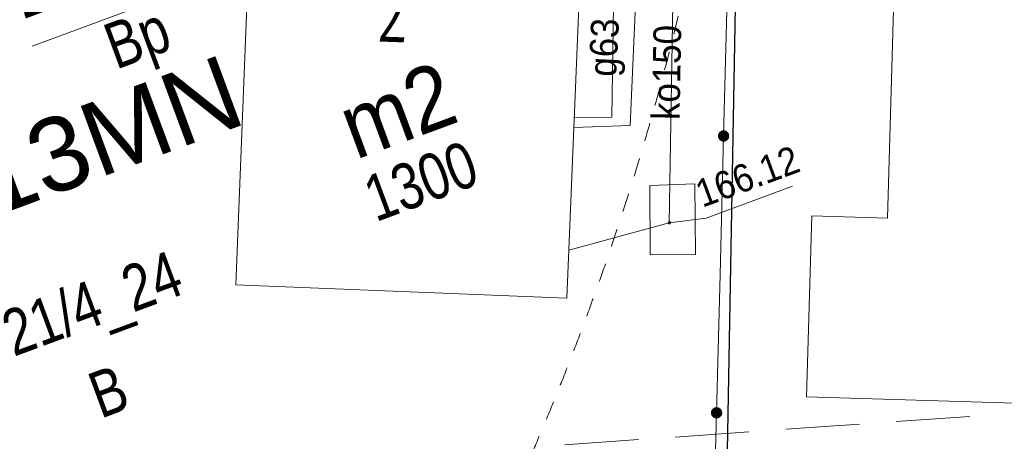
# Model space of a CAD drawing. Header units: millimetres. Extents: x -1155795 to 240441, y -422828 to 463730.
# Tile 28 of 66: x 20912 to 47600, y -44623 to -33204. Entities that reach past the tile are written whole.
import ezdxf
from ezdxf.xclip import XClip

# ---------------------------------------------------------------- set-up
doc = ezdxf.new("R2010")
doc.units = ezdxf.units.MM
doc.header["$MEASUREMENT"] = 0
doc.header["$XCLIPFRAME"] = 0
doc.linetypes.add('Dashed 1_500', pattern=[1000, 500, -500])
doc.layers.add('00 PZT MAPA', color=7, linetype='Continuous')
doc.layers.add('0_Nr_pióra__99', color=7, linetype='Continuous', lineweight=0, true_color=0xaad2ff)
doc.layers.add('Sycow_7_PZT_RT - Oznaczenie terenu_Nr_pióra__252', color=7, linetype='Continuous', lineweight=18, true_color=0x929292)
for name, color, linetype, lineweight in [('Nowe_0_Nr_pióra__27', 7, 'Continuous', 25), ('Sycow_7_210-oznaczenie konturu użytku gruntowego_Nr_pióra__3', 3, 'Continuous', 18), ('Sycow_7_211-numer działki ewidencyjnej_Nr_pióra__7', 7, 'Continuous', 18), ('Sycow_7_218-kontur użytku gruntowego_Nr_pióra__3', 3, 'Continuous', 18), ('Sycow_7_219-działka ewidencyjna_Nr_pióra__7', 7, 'Continuous', 18), ('Sycow_7_238-Punkt adresowy budynku_Nr_pióra__7', 7, 'Continuous', 18), ('Sycow_7_312-budynek ewidencyjny_Nr_pióra__7', 7, 'Continuous', 18), ('Sycow_7_312-oznaczenie budynku ewidencyjnego-Atr124_Nr_pióra__7', 7, 'Continuous', 18), ('Sycow_7_312-oznaczenie budynku ewidencyjnego_Nr_pióra__7', 7, 'Continuous', 18), ('Sycow_7_@Wywiad_Nr_pióra__34', 34, 'Continuous', 18), ('Sycow_7_@Zakres_Nr_pióra__6', 6, 'Continuous', 18), ('Sycow_7_komora podziemna - przewód kanalizacyjny (powierzchnia)_Nr_pióra__34', 34, 'Continuous', 18), ('Sycow_7_ogrodzenie trwałe (linia)_Nr_pióra__7', 7, 'Continuous', 18), ('Sycow_7_przewód gazowy (linia)-Atr1_Nr_pióra__7', 7, 'Continuous', 18), ('Sycow_7_przewód gazowy (linia)_Nr_pióra__40', 40, 'Continuous', 18), ('Sycow_7_przewód kanalizacyjny (linia)-Atr1_Nr_pióra__34', 34, 'Continuous', 18), ('Sycow_7_przewód kanalizacyjny (linia)_Nr_pióra__34', 34, 'Continuous', 18), ('Sycow_7_punkt o określonej wysokości (sieć kanalizacyjna)-Atr2_Nr_pióra__34', 34, 'Continuous', 18), ('Sycow_7_punkt o określonej wysokości (sieć kanalizacyjna)-Atr2_Nr_pióra__7', 7, 'Continuous', 18), ('Sycow_7_punkt o określonej wysokości (sieć kanalizacyjna)_Nr_pióra__34', 34, 'Continuous', 18)]:
    doc.layers.add(name, color=color, linetype=linetype, lineweight=lineweight)
doc.styles.add('STYL_AUTOMATYCZNY_1', font='Arial.ttf')
doc.styles.add('STYL_AUTOMATYCZNY_11', font='txt', dxfattribs={"width": 0.79})
doc.styles.add('STYL_AUTOMATYCZNY_5', font='txt', dxfattribs={"width": 0.9})
doc.styles.add('STYL_AUTOMATYCZNY_8', font='txt', dxfattribs={"width": 0.903})
doc.styles.add('STYL_AUTOMATYCZNY_9', font='txt', dxfattribs={"width": 0.79})

# ---------------------------------------------------------------- blocks, each defined once
blk = doc.blocks.new('Rysunek_1_7', base_point=(14567, -19307))
at = {"layer": 'Sycow_7_punkt o określonej wysokości (sieć kanalizacyjna)_Nr_pióra__34', "linetype": 'Continuous', "lineweight": 18}
blk.add_hatch(color=34, dxfattribs=at).paths.add_polyline_path([(38562, -38689, 1), (38477, -38720, 1)])
at = {"layer": 'Sycow_7_211-numer działki ewidencyjnej_Nr_pióra__7', "color": 7, "linetype": 'Continuous', "lineweight": 18, "flags": 128}
blk.add_lwpolyline([(21254, -33918), (26295, -32051), (24096, -27475)], dxfattribs=at)
at = {"layer": 'Sycow_7_218-kontur użytku gruntowego_Nr_pióra__3', "color": 3, "linetype": 'Continuous', "lineweight": 18}
for p, q in [((40298, -33642), (40289, -34142)), ((40289, -34142), (40298, -33642)), ((40280, -34642), (40271, -35142)), ((40271, -35142), (40280, -34642)), ((40262, -35642), (40253, -36142)), ((40253, -36142), (40262, -35642)), ((40244, -36642), (40235, -37142)), ((40235, -37142), (40244, -36642)), ((40226, -37642), (40217, -38142)), ((40217, -38142), (40226, -37642)), ((40208, -38642), (40199, -39141)), ((40199, -39141), (40208, -38642)), ((40190, -39641), (40181, -40141)), ((40181, -40141), (40190, -39641)), ((40172, -40641), (40163, -41141)), ((40163, -41141), (40172, -40641)), ((40154, -41641), (40145, -42141)), ((40145, -42141), (40154, -41641)), ((40136, -42641), (40127, -43141)), ((40127, -43141), (40136, -42641)), ((40118, -43641), (40109, -44141)), ((40109, -44141), (40118, -43641))]:
    blk.add_line(p, q, dxfattribs=at)
at = {"layer": 'Sycow_7_219-działka ewidencyjna_Nr_pióra__7', "color": 7, "linetype": 'Continuous', "lineweight": 18}
blk.add_line((39807, -60930), (40474, -23852), dxfattribs=at)
at = {"layer": 'Sycow_7_312-budynek ewidencyjny_Nr_pióra__7', "color": 7, "linetype": 'Continuous', "lineweight": 18}
for p, q in [((36164, -30470), (35745, -40745)), ((26773, -40388), (27112, -31828)), ((44435, -38583), (44613, -32353)), ((42237, -43417), (42386, -38520)), ((42386, -38520), (44435, -38583)), ((35745, -40745), (26773, -40388)), ((48761, -43614), (42237, -43417))]:
    blk.add_line(p, q, dxfattribs=at)
at = {"layer": 'Sycow_7_@Wywiad_Nr_pióra__34', "color": 34, "linetype": 'Continuous', "lineweight": 18, "flags": 128}
blk.add_lwpolyline([(38520, -38704), (38749, -24649), (38814, -20147)], dxfattribs=at)
at = {"layer": 'Sycow_7_@Zakres_Nr_pióra__6', "color": 6, "linetype": 'Continuous', "lineweight": 18}
for p, q in [((46663, -43950), (44668, -44089)), ((43671, -44159), (41675, -44298)), ((40678, -44367), (38683, -44507)), ((37685, -44576), (35690, -44715))]:
    blk.add_line(p, q, dxfattribs=at)
at = {"layer": 'Sycow_7_komora podziemna - przewód kanalizacyjny (powierzchnia)_Nr_pióra__34', "color": 34, "linetype": 'Continuous', "lineweight": 18, "flags": 128}
blk.add_lwpolyline([(37996, -37693), (39216, -37647), (39231, -39561), (37998, -39569)], close=True, dxfattribs=at)
at = {"layer": 'Sycow_7_ogrodzenie trwałe (linia)_Nr_pióra__7', "color": 7, "linetype": 'Continuous', "lineweight": 18}
for p, q in [((40088, -32605), (39992, -36353)), ((39994, -36270), (39994, -36270)), ((39995, -36242), (39995, -36242)), ((39996, -36214), (39996, -36214)), ((39992, -36353), (39897, -40102)), ((39992, -36353), (39992, -36353)), ((39993, -36326), (39993, -36326)), ((39994, -36298), (39994, -36298)), ((39897, -40102), (39801, -43851)), ((39803, -43768), (39803, -43768)), ((39804, -43740), (39804, -43740)), ((39805, -43712), (39805, -43712)), ((39801, -43851), (39705, -47600)), ((39801, -43851), (39801, -43851)), ((39802, -43795), (39802, -43795)), ((39802, -43823), (39802, -43823))]:
    blk.add_line(p, q, dxfattribs=at)
for centre, radius in [((39992, -36353), 139), ((39992, -36353), 111), ((39992, -36353), 83.3), ((39992, -36353), 55.6), ((39992, -36353), 27.8), ((39801, -43851), 139), ((39801, -43851), 111), ((39801, -43851), 83.3), ((39801, -43851), 55.6), ((39801, -43851), 27.8)]:
    blk.add_circle(centre, radius, dxfattribs=at)
at = {"layer": 'Sycow_7_przewód gazowy (linia)_Nr_pióra__40', "color": 40, "linetype": 'Continuous', "lineweight": 18, "flags": 128}
for points in [[(35942, -35862), (36961, -35848), (37162, -22540)], [(38036, -22941), (37458, -36069), (35932, -36122)]]:
    blk.add_lwpolyline(points, dxfattribs=at)
at = {"layer": 'Sycow_7_przewód kanalizacyjny (linia)_Nr_pióra__34', "color": 34, "linetype": 'Continuous', "lineweight": 18}
blk.add_line((35798, -39446), (38520, -38704), dxfattribs=at)
at = {"layer": 'Sycow_7_punkt o określonej wysokości (sieć kanalizacyjna)-Atr2_Nr_pióra__7', "color": 7, "linetype": 'Continuous', "lineweight": 18, "flags": 128}
blk.add_lwpolyline([(38520, -38704), (39518, -38580), (41861, -37712)], dxfattribs=at)
at = {"layer": 'Sycow_7_210-oznaczenie konturu użytku gruntowego_Nr_pióra__3', "color": 3, "linetype": 'Continuous', "lineweight": 18, "char_height": 1250, "attachment_point": 7, "rotation": 20.318, "style": 'STYL_AUTOMATYCZNY_9'}
for s, insert in [('\\A1;{\\pql;\\fArial|b0|i0|c0|p0;\\W0.790000;Bp}', (23654, -34916)), ('\\A1;{\\pql;\\fArial|b0|i0|c0|p0;\\W0.790000;B}', (23104, -44017))]:
    blk.add_mtext(s, dxfattribs=dict(at, insert=insert))
at = {"layer": 'Sycow_7_211-numer działki ewidencyjnej_Nr_pióra__7', "color": 7, "linetype": 'Continuous', "lineweight": 18, "char_height": 1250, "attachment_point": 7, "rotation": 20.318, "style": 'STYL_AUTOMATYCZNY_9'}
for s, insert in [('\\A1;{\\pql;\\fArial|b0|i0|c0|p0;\\W0.790000;21/3_24}', (21142, -33531)), ('\\A1;{\\pql;\\fArial|b0|i0|c0|p0;\\W0.790000;21/4_24}', (20876, -42676))]:
    blk.add_mtext(s, dxfattribs=dict(at, insert=insert))
at = {"layer": 'Sycow_7_238-Punkt adresowy budynku_Nr_pióra__7', "color": 7, "linetype": 'Continuous', "lineweight": 18, "insert": (31140, -32561), "char_height": 1250, "attachment_point": 8, "rotation": 177.979, "style": 'STYL_AUTOMATYCZNY_11'}
blk.add_mtext('\\A1;{\\pqc;\\fArial|b0|i1|c0|p0;\\W0.790000;7}', dxfattribs=at)
at = {"layer": 'Sycow_7_312-oznaczenie budynku ewidencyjnego-Atr124_Nr_pióra__7', "color": 7, "linetype": 'Continuous', "lineweight": 18, "insert": (30012, -37005), "char_height": 1750, "attachment_point": 7, "rotation": 20.318, "style": 'STYL_AUTOMATYCZNY_8'}
blk.add_mtext('\\A1;{\\pql;\\fArial|b0|i0|c0|p0;\\W0.903000;m2}', dxfattribs=at)
at = {"layer": 'Sycow_7_312-oznaczenie budynku ewidencyjnego_Nr_pióra__7', "color": 7, "linetype": 'Continuous', "lineweight": 18, "insert": (30568, -38708), "char_height": 1250, "attachment_point": 7, "rotation": 20.318, "style": 'STYL_AUTOMATYCZNY_9'}
blk.add_mtext('\\A1;{\\pql;\\fArial|b0|i0|c0|p0;\\W0.790000;1300}', dxfattribs=at)
at = {"layer": 'Sycow_7_przewód gazowy (linia)-Atr1_Nr_pióra__7', "color": 7, "linetype": 'Continuous', "lineweight": 18, "insert": (37307, -34768), "char_height": 750, "attachment_point": 7, "rotation": 87.247, "style": 'STYL_AUTOMATYCZNY_5'}
blk.add_mtext('\\A1;{\\pql;\\fArial|b0|i0|c0|p0;\\W0.900000;g63}', dxfattribs=at)
at = {"layer": 'Sycow_7_przewód kanalizacyjny (linia)-Atr1_Nr_pióra__34', "color": 34, "linetype": 'Continuous', "lineweight": 18, "insert": (38807, -35924), "char_height": 750, "attachment_point": 7, "rotation": 88.921, "style": 'STYL_AUTOMATYCZNY_5'}
blk.add_mtext('\\A1;{\\pql;\\fArial|b0|i0|c0|p0;\\W0.900000;ko150}', dxfattribs=at)
at = {"layer": 'Sycow_7_punkt o określonej wysokości (sieć kanalizacyjna)-Atr2_Nr_pióra__34', "color": 34, "linetype": 'Continuous', "lineweight": 18, "insert": (39419, -38310), "char_height": 750, "attachment_point": 7, "rotation": 20.318, "style": 'STYL_AUTOMATYCZNY_5'}
blk.add_mtext('\\A1;{\\pql;\\fArial|b0|i0|c0|p0;\\W0.900000;166.12}', dxfattribs=at)
at = {"layer": 'Sycow_7_PZT_RT - Oznaczenie terenu_Nr_pióra__252', "color": 252, "linetype": 'Continuous', "lineweight": 18, "true_color": 0x929292, "insert": (19793, -37653), "char_height": 2000, "attachment_point": 4, "rotation": 20.318, "style": 'STYL_AUTOMATYCZNY_1'}
blk.add_mtext('\\A1;{\\pql;\\fArial|b0|i0|c0|p0;\\W1.000000;13MN}', dxfattribs=at)

msp = doc.modelspace()

# ---------------------------------------------------------------- block references
at = {"layer": '00 PZT MAPA', "color": 7, "linetype": 'Continuous', "lineweight": 15}
ref = msp.add_blockref('Rysunek_1_7', (14567, -19307), dxfattribs=at)
XClip(ref).set_block_clipping_path([(-38444.7789564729, -141413.2871562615), (134317.2398628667, -77444.9644498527), (67578.7707096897, 102798.5088210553), (-105183.2481096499, 38830.1861146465)])

# ---------------------------------------------------------------- next in the draw order: linework, layer by layer
at = {"layer": '0_Nr_pióra__99', "color": 141, "linetype": 'Dashed 1_500', "lineweight": 0, "true_color": 0xaad2ff}
for centre, radius in [((88699, -12696), 150000), ((-56052, -28118), 150000), ((-34105, -15278), 75000)]:
    msp.add_circle(centre, radius, dxfattribs=at)
at = {"layer": 'Nowe_0_Nr_pióra__27', "color": 7, "linetype": 'Continuous', "lineweight": 25}
msp.add_lwpolyline([(40470, -23847), (40038, -47885)], dxfattribs=at)

doc.saveas('drawing.dxf')
